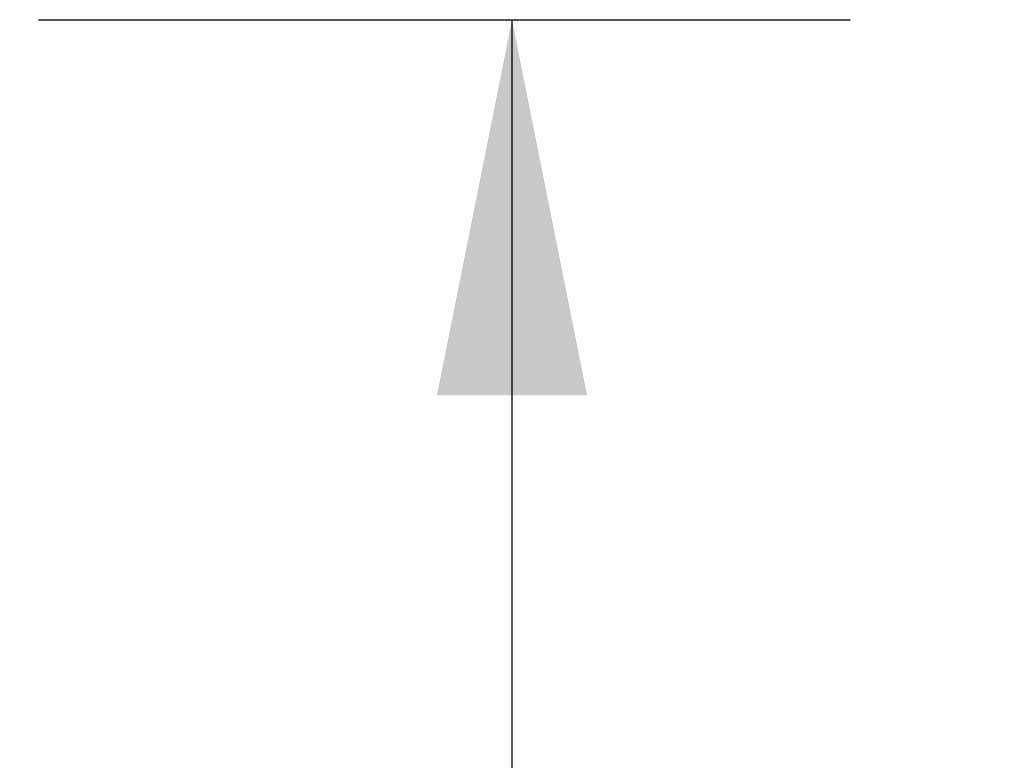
# Model space of a CAD drawing. Header units: inches. Extents: x 0 to 308, y 0 to 199.
# Tile 108 of 139: x 142.54 to 147.29, y 133.27 to 136.83. Entities that reach past the tile are written whole.
import ezdxf

# ---------------------------------------------------------------- set-up
doc = ezdxf.new("R2010")
doc.units = ezdxf.units.IN
doc.header["$LTSCALE"] = 16.920913
doc.header["$MEASUREMENT"] = 0
doc.layers.get('0').update_dxf_attribs({"linetype": 'CONTINUOUS'})
doc.layers.add('DIMENSIONS', color=7, linetype='CONTINUOUS')
doc.styles.get("Standard").update_dxf_attribs({"font": 'arial.ttf'})
doc.dimstyles.new('DIMSTYLE_1', dxfattribs={"dimtxt": 1.357292, "dimasz": 1.809723, "dimexe": 0.09, "dimexo": 0.07, "dimgap": 0.0375, "dimtad": 0, "dimtih": 1, "dimtoh": 1, "dimzin": 4, "dimdsep": 46, "dimtxsty": 'Standard', "dimblk": '_FILLED', "dimblk1": '_FILLED', "dimblk2": '_FILLED', "dimcen": 0.09, "dimadec": 3, "dimazin": 1, "dimtfac": 1, "dimtdec": 3, "dimtofl": 0, "dimtmove": 0, "dimatfit": 3, "dimldrblk": '_FILLED', "dimfxl": 0, "dimtolj": 1, "dimtzin": 4, "dimarcsym": 0})

# ---------------------------------------------------------------- blocks, each defined once
blk = doc.blocks.new('_FILLED')
at = {"color": 0, "linetype": 'ByBlock'}
blk.add_solid([(0, 0), (-1, 0.2), (-1, -0.2)], dxfattribs=at)
blk = doc.blocks.new('*D16')
at = {"layer": 'DIMENSIONS', "color": 2, "linetype": 'Continuous'}
for p, q in [((142.6345, 136.8338), (146.5438, 136.8338)), ((144.915, 136.8338), (144.915, 120.9411)), ((144.915, 102.3338), (144.915, 118.2265)), ((142.6345, 102.3338), (146.5438, 102.3338))]:
    blk.add_line(p, q, dxfattribs=at)
at = {"layer": 'DIMENSIONS', "color": 2, "linetype": 'Continuous', "xscale": 1.8097233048, "yscale": 1.8097233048, "zscale": 1.8097233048}
for p, rotation in [((144.915, 136.8338), 90), ((144.915, 102.3338), 270)]:
    blk.add_blockref('_FILLED', p, dxfattribs=dict(at, rotation=rotation))
at = {"layer": 'DIMENSIONS', "color": 2, "linetype": 'Continuous', "insert": (144.915, 120.2625), "char_height": 1.35729, "width": 4.742955, "attachment_point": 2, "line_spacing_factor": 0.9}
blk.add_mtext('34.50', dxfattribs=at)

msp = doc.modelspace()

# ---------------------------------------------------------------- dimensions: what is measured, and where the dimension line sits
at = {"layer": 'DIMENSIONS', "color": 2, "linetype": 'Continuous'}
dim = msp.add_linear_dim(base=(144.915, 102.3338), p1=(142.5645, 136.8338), p2=(142.5645, 102.3338), angle=270, dimstyle='DIMSTYLE_1', dxfattribs=at)
dim.commit()
dim.dimension.update_dxf_attribs({"geometry": '*D16', "text_midpoint": (144.9122, 119.5762), "dimtype": 160})

doc.saveas('drawing.dxf')
